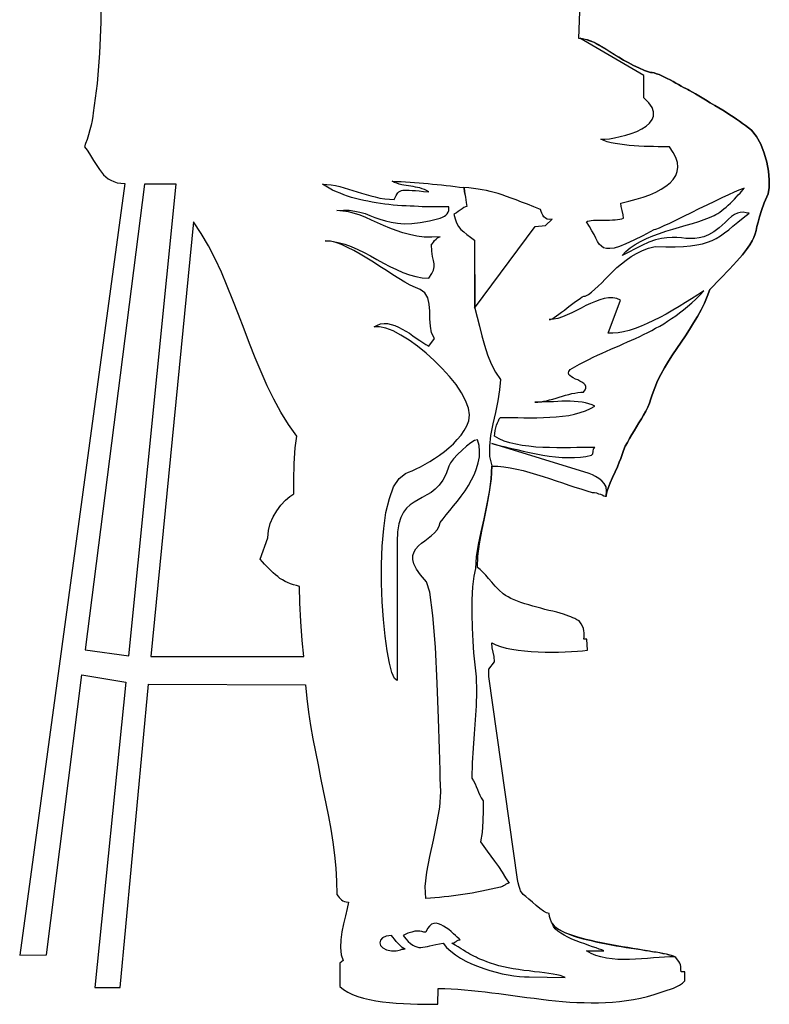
# Model space of a CAD drawing. Header units: millimetres. Extents: x 100.4 to 113.7, y 151.6 to 169.4.
# Tile 42 of 50: x 111.435 to 112.14, y 162.299 to 163.226. Entities that reach past the tile are written whole.
import ezdxf

# ---------------------------------------------------------------- set-up
doc = ezdxf.new("R2010")
doc.units = ezdxf.units.MM

msp = doc.modelspace()

# ---------------------------------------------------------------- linework, layer by layer
at = {"linetype": 'Continuous'}
for points in [[(111.51125, 163.25349), (111.51108, 163.2237), (111.50985, 163.19444), (111.50738, 163.16588), (111.50368, 163.1382), (111.5035, 163.13503), (111.50279, 163.13115), (111.50174, 163.12674), (111.50068, 163.12216), (111.49927, 163.11758), (111.49803, 163.11318), (111.49662, 163.10948), (111.49557, 163.10631), (111.49803, 163.10295), (111.50015, 163.09978), (111.50226, 163.09661), (111.50421, 163.09344), (111.50597, 163.09044), (111.5079, 163.08762), (111.50967, 163.08497), (111.51161, 163.0825), (111.51354, 163.08004), (111.51566, 163.0781), (111.51796, 163.07616), (111.52042, 163.07475), (111.52324, 163.07352), (111.52641, 163.07246), (111.52976, 163.07193), (111.53364, 163.07175), (111.43458, 162.3455), (111.45978, 162.34585), (111.4931, 162.60939), (111.53452, 162.60234), (111.50526, 162.315), (111.52924, 162.315), (111.55585, 162.60057), (111.70375, 162.60004), (111.70498, 162.587), (111.70657, 162.5743), (111.70833, 162.56162), (111.71044, 162.54927), (111.71291, 162.53693), (111.71538, 162.5246), (111.71785, 162.51243), (111.72031, 162.50027), (111.72278, 162.48828), (111.72525, 162.47612), (111.72737, 162.46413), (111.72931, 162.45197), (111.73089, 162.43981), (111.73213, 162.42747), (111.73284, 162.41513), (111.73318, 162.40261), (111.73424, 162.40121), (111.7353, 162.39997), (111.73636, 162.39874), (111.7376, 162.39768), (111.73882, 162.3968), (111.74041, 162.39609), (111.742, 162.39574), (111.74394, 162.39557), (111.74288, 162.38939), (111.74129, 162.38252), (111.73953, 162.37512), (111.73794, 162.36753), (111.73689, 162.35996), (111.73653, 162.35273), (111.73724, 162.34603), (111.73918, 162.34039), (111.73601, 162.33792), (111.73601, 162.31607), (111.73936, 162.31324), (111.74341, 162.31077), (111.74799, 162.30848), (111.75293, 162.30672), (111.75822, 162.30513), (111.76386, 162.30372), (111.76985, 162.30267), (111.77619, 162.30161), (111.78254, 162.3009), (111.78906, 162.30037), (111.79576, 162.30002), (111.80246, 162.29967), (111.80898, 162.29949), (111.8155, 162.29932), (111.82202, 162.29932), (111.82819, 162.29932), (111.82854, 162.31412), (111.83471, 162.31412), (111.84088, 162.31377), (111.84705, 162.31342), (111.8534, 162.31307), (111.85975, 162.31236), (111.86609, 162.31165), (111.87261, 162.31095), (111.87914, 162.31025), (111.88566, 162.30936), (111.89218, 162.30848), (111.89888, 162.3076), (111.9054, 162.30672), (111.91209, 162.30584), (111.9188, 162.30496), (111.9255, 162.30408), (111.93219, 162.30337), (111.93889, 162.30267), (111.94559, 162.30196), (111.95229, 162.30144), (111.95899, 162.30108), (111.96586, 162.3009), (111.97256, 162.30073), (111.97926, 162.30073), (111.98595, 162.3009), (111.99248, 162.30144), (111.99918, 162.30196), (112.00588, 162.30284), (112.0124, 162.3039), (112.01892, 162.30513), (112.02544, 162.30672), (112.03196, 162.30848), (112.03831, 162.3106), (112.04113, 162.31165), (112.04413, 162.31254), (112.04713, 162.3136), (112.05012, 162.31465), (112.05311, 162.31607), (112.05576, 162.31747), (112.05841, 162.31924), (112.0607, 162.32135), (112.0607, 162.32999), (112.05717, 162.32999), (112.05699, 162.33193), (112.05699, 162.33351), (112.05682, 162.33493), (112.05646, 162.33651), (112.05594, 162.33792), (112.05506, 162.33951), (112.05382, 162.34127), (112.05206, 162.34338), (112.05135, 162.34392), (112.04994, 162.34462), (112.04818, 162.34515), (112.04607, 162.34568), (112.04342, 162.34638), (112.04043, 162.34691), (112.03707, 162.34762), (112.03355, 162.34832), (112.0295, 162.34885), (112.02544, 162.34956), (112.02104, 162.35026), (112.01645, 162.35114), (112.01169, 162.35185), (112.00693, 162.35273), (112.002, 162.35344), (111.99706, 162.35432), (111.99195, 162.3552), (111.98702, 162.35625), (111.98208, 162.35713), (111.97714, 162.3582), (111.97239, 162.35925), (111.9678, 162.36031), (111.96339, 162.36155), (111.95916, 162.36277), (111.95511, 162.36401), (111.95141, 162.36524), (111.94806, 162.36665), (111.94489, 162.36807), (111.94224, 162.36948), (111.93995, 162.37106), (111.93801, 162.37265), (111.9366, 162.37441), (111.93519, 162.3767), (111.93431, 162.37917), (111.93343, 162.38182), (111.9329, 162.38481), (111.93061, 162.38534), (111.92761, 162.3871), (111.92426, 162.38939), (111.92074, 162.39239), (111.91721, 162.39539), (111.91386, 162.39821), (111.91104, 162.40085), (111.90857, 162.40261), (111.90593, 162.40614), (111.90557, 162.40737), (111.90469, 162.4102), (111.90364, 162.41354), (111.90328, 162.41672), (111.87614, 162.6078), (111.87614, 162.61467), (111.8816, 162.62173), (111.88125, 162.62649), (111.88037, 162.63072), (111.87931, 162.63477), (111.87895, 162.63935), (111.88283, 162.63759), (111.88724, 162.636), (111.89236, 162.6346), (111.89782, 162.63353), (111.90364, 162.63265), (111.9098, 162.63195), (111.91615, 162.63124), (111.92267, 162.63089), (111.92919, 162.63072), (111.93554, 162.63072), (111.94189, 162.63072), (111.94806, 162.63089), (111.95388, 162.63124), (111.95952, 162.6316), (111.96445, 162.63195), (111.96903, 162.63248), (111.96851, 162.64305), (111.96551, 162.64305), (111.96586, 162.64499), (111.96604, 162.64693), (111.96604, 162.64887), (111.96568, 162.65081), (111.96516, 162.65292), (111.96428, 162.65504), (111.96304, 162.65751), (111.96128, 162.66015), (111.95916, 162.66121), (111.95705, 162.66227), (111.95529, 162.66298), (111.95334, 162.66386), (111.95141, 162.66456), (111.94912, 162.66544), (111.94647, 162.66632), (111.94347, 162.66738), (111.94013, 162.66826), (111.93642, 162.66914), (111.93272, 162.67002), (111.92902, 162.6709), (111.92514, 162.67197), (111.92127, 162.67302), (111.91756, 162.67407), (111.91368, 162.67514), (111.91016, 162.67619), (111.90645, 162.67743), (111.90311, 162.67866), (111.89993, 162.6799), (111.89694, 162.6813), (111.89429, 162.68272), (111.89182, 162.68413), (111.88971, 162.68554), (111.88566, 162.68924), (111.88213, 162.69294), (111.87895, 162.69647), (111.87596, 162.69999), (111.87331, 162.70316), (111.87067, 162.70599), (111.86803, 162.70845), (111.86539, 162.71022), (111.86591, 162.72114), (111.8675, 162.7326), (111.86962, 162.74441), (111.87226, 162.75657), (111.87473, 162.76891), (111.87684, 162.78125), (111.87843, 162.79359), (111.87895, 162.80576), (111.8846, 162.80558), (111.89042, 162.80505), (111.89641, 162.80417), (111.9024, 162.80293), (111.90857, 162.80153), (111.91474, 162.79976), (111.92091, 162.798), (111.92726, 162.79606), (111.93343, 162.79412), (111.93942, 162.79201), (111.94559, 162.78989), (111.95141, 162.78795), (111.95722, 162.78601), (111.96287, 162.78425), (111.96833, 162.78249), (111.97344, 162.78107), (111.97556, 162.7809), (111.9775, 162.78055), (111.97943, 162.77984), (111.9812, 162.77931), (111.98296, 162.77861), (111.98437, 162.7779), (111.98578, 162.77755), (111.98684, 162.77738), (111.98737, 162.78055), (111.9886, 162.78495), (111.99037, 162.78989), (111.99266, 162.79518), (111.99495, 162.80029), (111.99724, 162.80522), (111.999, 162.80964), (112.00041, 162.81281), (112.00165, 162.81668), (112.00305, 162.82056), (112.00464, 162.82444), (112.00658, 162.82814), (112.00852, 162.83184), (112.01064, 162.83555), (112.01293, 162.83907), (112.01522, 162.84277), (112.01751, 162.84647), (112.0198, 162.85018), (112.02192, 162.8537), (112.02385, 162.85758), (112.0258, 162.86128), (112.02738, 162.86516), (112.02879, 162.86904), (112.03003, 162.87292), (112.03232, 162.87944), (112.03496, 162.88596), (112.03814, 162.89213), (112.04166, 162.8983), (112.04518, 162.90447), (112.04906, 162.91046), (112.05311, 162.91645), (112.05717, 162.92245), (112.06122, 162.92844), (112.0651, 162.93444), (112.06898, 162.9406), (112.07268, 162.9466), (112.07603, 162.95277), (112.0792, 162.95911), (112.08185, 162.96546), (112.08414, 162.97198), (112.09436, 162.98239), (112.10283, 162.9912), (112.10953, 162.9986), (112.11481, 163.00459), (112.11886, 163.0097), (112.12186, 163.01394), (112.12416, 163.01764), (112.12574, 163.02098), (112.1268, 163.02434), (112.12768, 163.02751), (112.12856, 163.03121), (112.12962, 163.03544), (112.13085, 163.04037), (112.13279, 163.04637), (112.13544, 163.05342), (112.13914, 163.06206), (112.14002, 163.06787), (112.1402, 163.0751), (112.13932, 163.08321), (112.13773, 163.09185), (112.13526, 163.10031), (112.13209, 163.10859), (112.12804, 163.11582), (112.12328, 163.12181), (112.12045, 163.1241), (112.11781, 163.12621), (112.11499, 163.12833), (112.11217, 163.13045), (112.10917, 163.13238), (112.10618, 163.1345), (112.10301, 163.13644), (112.09983, 163.13856), (112.0963, 163.14067), (112.09278, 163.14296), (112.0889, 163.14525), (112.08467, 163.14772), (112.08027, 163.15036), (112.07551, 163.15319), (112.07057, 163.15618), (112.0651, 163.15935), (112.06352, 163.16006), (112.06158, 163.16112), (112.05946, 163.16218), (112.05717, 163.16341), (112.0547, 163.16482), (112.05223, 163.16623), (112.04959, 163.16764), (112.04677, 163.16923), (112.04413, 163.17046), (112.04148, 163.17187), (112.03902, 163.1731), (112.03655, 163.17417), (112.03408, 163.17505), (112.03196, 163.17575), (112.03003, 163.1761), (112.02844, 163.17628), (112.0228, 163.17822), (112.01733, 163.18051), (112.01222, 163.1828), (112.00746, 163.18544), (112.00288, 163.18791), (111.99847, 163.19056), (111.99424, 163.1932), (111.99019, 163.19567), (111.98631, 163.19813), (111.9826, 163.20043), (111.97891, 163.20236), (111.9752, 163.20431), (111.97168, 163.20572), (111.96797, 163.20695), (111.96445, 163.20783), (111.96075, 163.20819), (111.96199, 163.23374)], [(111.98648, 162.7779), (111.98702, 162.78231), (111.98648, 162.78619), (111.9849, 162.78936), (111.9826, 162.79201), (111.97979, 162.79412), (111.97662, 162.79606), (111.97362, 162.79747), (111.97062, 162.7987), (111.87895, 162.82691), (111.8846, 162.8255), (111.89042, 162.82409), (111.89624, 162.82268), (111.9024, 162.82127), (111.9084, 162.81986), (111.91456, 162.81863), (111.92074, 162.81739), (111.9269, 162.81616), (111.93307, 162.81527), (111.93907, 162.81457), (111.94506, 162.81404), (111.95088, 162.81387), (111.95669, 162.81387), (111.96233, 162.81421), (111.96763, 162.81492), (111.97291, 162.81598), (111.97415, 162.81721), (111.9745, 162.81968), (111.97485, 162.82215), (111.97608, 162.82338), (111.9708, 162.82338), (111.96516, 162.8232), (111.95916, 162.8232), (111.953, 162.82303), (111.94665, 162.82303), (111.94013, 162.82303), (111.93343, 162.8232), (111.9269, 162.82338), (111.92038, 162.82374), (111.91386, 162.82444), (111.90769, 162.82532), (111.9017, 162.82638), (111.89606, 162.82779), (111.89077, 162.82938), (111.88601, 162.83149), (111.8816, 162.83396), (111.88178, 162.8366), (111.88213, 162.83925), (111.88266, 162.84171), (111.88337, 162.84418), (111.88425, 162.84647), (111.88513, 162.84841), (111.88601, 162.85018), (111.88706, 162.85158), (111.89236, 162.85158), (111.89782, 162.85141), (111.90346, 162.85141), (111.90928, 162.85124), (111.91527, 162.85124), (111.92144, 162.85124), (111.92761, 162.85141), (111.9336, 162.85176), (111.93959, 162.85212), (111.94559, 162.85282), (111.95141, 162.85353), (111.95687, 162.85476), (111.96216, 162.85617), (111.96727, 162.85776), (111.97185, 162.85987), (111.97608, 162.86234), (111.97344, 162.86357), (111.97044, 162.86445), (111.96727, 162.86533), (111.96392, 162.86587), (111.96022, 162.86621), (111.95652, 162.86657), (111.95264, 162.86675), (111.94876, 162.86675), (111.94489, 162.86675), (111.94101, 162.86657), (111.93695, 162.8664), (111.93325, 162.8664), (111.92955, 162.86621), (111.92602, 162.86604), (111.92267, 162.86587), (111.9195, 162.86587), (111.92215, 162.86604), (111.92479, 162.86621), (111.92761, 162.86675), (111.93043, 162.86728), (111.93343, 162.86816), (111.93642, 162.86886), (111.93942, 162.86975), (111.94242, 162.87063), (111.94541, 162.87151), (111.94841, 162.87239), (111.95141, 162.87309), (111.9544, 162.87397), (111.95722, 162.8745), (111.96004, 162.87503), (111.96269, 162.87521), (111.96533, 162.87539), (111.96692, 162.8775), (111.96763, 162.87926), (111.96745, 162.88085), (111.96675, 162.88226), (111.96551, 162.8835), (111.96375, 162.88472), (111.96181, 162.88578), (111.95987, 162.88684), (111.95775, 162.88772), (111.95564, 162.88878), (111.95388, 162.88984), (111.95246, 162.8909), (111.95158, 162.89213), (111.95123, 162.89354), (111.95158, 162.89495), (111.95282, 162.89671), (111.95722, 162.89918), (111.96163, 162.90165), (111.96604, 162.90394), (111.97027, 162.90606), (111.9745, 162.90817), (111.97855, 162.91011), (111.98278, 162.91205), (111.98684, 162.91398), (111.99089, 162.91575), (111.99477, 162.91752), (111.99882, 162.9191), (112.0027, 162.92086), (112.00658, 162.92263), (112.01046, 162.92421), (112.01433, 162.92597), (112.01821, 162.92773), (112.02192, 162.92968), (112.0258, 162.93144), (112.0295, 162.93338), (112.0332, 162.93549), (112.03707, 162.93761), (112.04078, 162.93972), (112.04448, 162.94219), (112.04818, 162.94466), (112.05206, 162.9473), (112.05576, 162.94995), (112.05946, 162.95294), (112.06334, 162.95611), (112.06722, 162.95947), (112.07092, 162.96299), (112.0748, 162.96669), (112.07868, 162.97074), (112.07304, 162.96705), (112.06704, 162.96334), (112.06122, 162.95965), (112.05523, 162.95594), (112.04924, 162.95242), (112.04307, 162.94889), (112.03707, 162.94572), (112.03126, 162.94272), (112.02527, 162.9399), (112.01945, 162.93743), (112.01381, 162.93532), (112.00834, 162.93355), (112.00305, 162.93215), (111.99794, 162.93108), (111.99301, 162.93073), (111.98842, 162.93073), (112.00023, 162.96193), (111.99653, 162.96352), (111.99283, 162.96422), (111.98895, 162.96422), (111.98472, 162.96352), (111.98067, 162.96229), (111.97644, 162.9607), (111.97203, 162.95894), (111.96763, 162.95682), (111.96321, 162.95453), (111.95881, 162.95224), (111.9544, 162.94995), (111.95, 162.94801), (111.94559, 162.94624), (111.94118, 162.94483), (111.93695, 162.94395), (111.9329, 162.9436), (111.93413, 162.94378), (111.93572, 162.94448), (111.93766, 162.94572), (111.93977, 162.94713), (111.94206, 162.94871), (111.94471, 162.95065), (111.94735, 162.95259), (111.95, 162.95471), (111.95264, 162.95682), (111.95529, 162.95876), (111.95775, 162.9607), (111.96022, 162.96229), (111.96233, 162.9637), (111.9641, 162.96493), (111.96568, 162.96564), (111.96692, 162.96581), (111.96992, 162.9674), (111.97291, 162.96952), (111.97608, 162.97216), (111.97908, 162.97498), (111.98243, 162.97815), (111.98578, 162.98168), (111.98913, 162.9852), (111.99283, 162.98891), (111.99671, 162.9926), (112.00094, 162.99614), (112.00534, 162.99966), (112.0101, 163.00301), (112.01522, 163.006), (112.02068, 163.00865), (112.0265, 163.01077), (112.03284, 163.01253), (112.0429, 163.01217), (112.05153, 163.01217), (112.05929, 163.01253), (112.06598, 163.01306), (112.07198, 163.01394), (112.07727, 163.01499), (112.08203, 163.01641), (112.08626, 163.01817), (112.09031, 163.0201), (112.09419, 163.02257), (112.09789, 163.02522), (112.10194, 163.02821), (112.106, 163.03156), (112.11058, 163.03527), (112.11552, 163.03932), (112.12116, 163.04372), (112.11834, 163.04425), (112.11552, 163.04461), (112.11287, 163.04443), (112.11023, 163.04372), (112.10741, 163.04249), (112.10459, 163.04073), (112.10177, 163.03826), (112.09877, 163.03509), (112.09313, 163.02997), (112.08784, 163.02628), (112.08308, 163.02345), (112.0785, 163.02152), (112.07409, 163.02046), (112.07004, 163.01993), (112.06581, 163.01993), (112.06176, 163.0201), (112.05753, 163.02046), (112.05311, 163.02081), (112.04871, 163.02081), (112.04378, 163.02064), (112.03866, 163.01993), (112.03302, 163.0187), (112.02685, 163.01658), (112.02016, 163.01341), (112.00165, 163.00389), (112.005, 163.00777), (112.00922, 163.01111), (112.01381, 163.01429), (112.01892, 163.01729), (112.02456, 163.01993), (112.03055, 163.0224), (112.03672, 163.02452), (112.0429, 163.0268), (112.04942, 163.02874), (112.05576, 163.03068), (112.06193, 163.03244), (112.06792, 163.03421), (112.07374, 163.03597), (112.07903, 163.03791), (112.08396, 163.03967), (112.08837, 163.04161), (112.08996, 163.04249), (112.09172, 163.04337), (112.09348, 163.04479), (112.09542, 163.04619), (112.09736, 163.04778), (112.09948, 163.04954), (112.10142, 163.05131), (112.10353, 163.05324), (112.10547, 163.05518), (112.10741, 163.05712), (112.10917, 163.05906), (112.11094, 163.061), (112.1127, 163.06277), (112.11411, 163.06435), (112.11552, 163.06594), (112.11658, 163.06735), (112.11481, 163.06682), (112.11164, 163.06558), (112.10706, 163.06365), (112.10177, 163.06118), (112.09542, 163.05818), (112.08855, 163.05483), (112.08132, 163.05131), (112.07392, 163.04778), (112.06652, 163.04408), (112.05929, 163.04055), (112.05241, 163.0372), (112.04624, 163.03421), (112.04078, 163.03174), (112.03637, 163.0298), (112.0332, 163.02857), (112.03143, 163.02804), (112.02121, 163.02257), (112.01257, 163.01834), (112.00517, 163.01499), (111.99918, 163.01253), (111.99406, 163.01094), (111.99001, 163.01041), (111.98684, 163.01041), (111.98419, 163.01129), (111.98208, 163.0127), (111.98014, 163.01464), (111.97855, 163.01729), (111.97696, 163.02028), (111.9752, 163.02363), (111.97327, 163.02733), (111.97097, 163.03139), (111.96797, 163.03561), (111.96921, 163.03615), (111.9708, 163.03668), (111.97256, 163.03703), (111.97467, 163.0372), (111.97696, 163.0372), (111.97943, 163.03738), (111.9819, 163.03738), (111.98455, 163.03738), (111.98719, 163.03738), (111.98983, 163.03738), (111.99248, 163.03756), (111.99495, 163.03756), (111.99741, 163.03773), (111.99953, 163.03808), (112.00147, 163.03861), (112.00305, 163.03915), (112.0027, 163.04232), (112.00182, 163.04619), (112.00077, 163.05007), (112.00041, 163.05324), (112.00781, 163.055), (112.01487, 163.05695), (112.02156, 163.05888), (112.02773, 163.06118), (112.03338, 163.06365), (112.03848, 163.06629), (112.0429, 163.06929), (112.04677, 163.07229), (112.04977, 163.07563), (112.05206, 163.07916), (112.05347, 163.08304), (112.054, 163.08709), (112.05365, 163.09149), (112.05223, 163.09608), (112.04977, 163.10101), (112.04624, 163.10631), (112.04307, 163.10631), (112.03936, 163.10631), (112.03549, 163.10631), (112.03126, 163.10648), (112.02685, 163.10648), (112.02227, 163.10666), (112.01751, 163.10683), (112.01293, 163.10719), (112.00834, 163.10754), (112.00376, 163.10807), (111.99935, 163.10859), (111.99513, 163.1093), (111.99125, 163.11), (111.98754, 163.11106), (111.98437, 163.11212), (111.98155, 163.11335), (111.98525, 163.11353), (111.98966, 163.11388), (111.99459, 163.11476), (111.9997, 163.11582), (112.005, 163.11722), (112.01028, 163.11881), (112.0154, 163.12075), (112.02016, 163.12304), (112.02421, 163.12569), (112.02756, 163.1285), (112.03003, 163.13185), (112.03126, 163.13521), (112.03126, 163.13908), (112.03003, 163.14313), (112.02685, 163.14755), (112.02209, 163.15231), (112.02209, 163.17346), (111.96181, 163.20854), (111.96533, 163.208), (111.96868, 163.20712), (111.97221, 163.20589), (111.97573, 163.20431), (111.97926, 163.20255), (111.98278, 163.20043), (111.98648, 163.19813), (111.99037, 163.19567), (111.99442, 163.1932), (111.99847, 163.19056), (112.00288, 163.18791), (112.00746, 163.18544), (112.01222, 163.1828), (112.01733, 163.18051), (112.0228, 163.17822), (112.02844, 163.17628), (112.03003, 163.1761), (112.03196, 163.17575), (112.03408, 163.17505), (112.03655, 163.17417), (112.03902, 163.1731), (112.04148, 163.17187), (112.04413, 163.17046), (112.04677, 163.16923), (112.04959, 163.16764), (112.05223, 163.16623), (112.0547, 163.16482), (112.05717, 163.16341), (112.05946, 163.16218), (112.06158, 163.16112), (112.06352, 163.16006), (112.0651, 163.15935), (112.07057, 163.15618), (112.07551, 163.15319), (112.08027, 163.15036), (112.08467, 163.14772), (112.0889, 163.14525), (112.09278, 163.14296), (112.0963, 163.14067), (112.09983, 163.13856), (112.10301, 163.13644), (112.10618, 163.1345), (112.10917, 163.13238), (112.11217, 163.13045), (112.11499, 163.12833), (112.11781, 163.12621), (112.12045, 163.1241), (112.12328, 163.12181), (112.12804, 163.11582), (112.13209, 163.10859), (112.13526, 163.10031), (112.13773, 163.09185), (112.13932, 163.08321), (112.1402, 163.0751), (112.14002, 163.06787), (112.13914, 163.06206), (112.13544, 163.05342), (112.13279, 163.04637), (112.13085, 163.04037), (112.12962, 163.03544), (112.12856, 163.03121), (112.12768, 163.02751), (112.1268, 163.02434), (112.12574, 163.02098), (112.12416, 163.01764), (112.12186, 163.01394), (112.11886, 163.0097), (112.11481, 163.00459), (112.10953, 162.9986), (112.10283, 162.9912), (112.09436, 162.98239), (112.08414, 162.97198), (112.08185, 162.96546), (112.0792, 162.95911), (112.07603, 162.95277), (112.07268, 162.9466), (112.06898, 162.9406), (112.0651, 162.93444), (112.06122, 162.92844), (112.05717, 162.92245), (112.05311, 162.91645), (112.04906, 162.91046), (112.04518, 162.90447), (112.04166, 162.8983), (112.03814, 162.89213), (112.03496, 162.88596), (112.03232, 162.87944), (112.03003, 162.87292), (112.02879, 162.86904), (112.02738, 162.86516), (112.0258, 162.86128), (112.02385, 162.85758), (112.02192, 162.8537), (112.0198, 162.85018), (112.01751, 162.84647), (112.01522, 162.84277), (112.01293, 162.83907), (112.01064, 162.83555), (112.00852, 162.83184), (112.00658, 162.82814), (112.00464, 162.82444), (112.00305, 162.82056), (112.00165, 162.81668), (112.00041, 162.81281), (111.999, 162.80964), (111.99724, 162.80522), (111.99495, 162.80046), (111.99266, 162.79518), (111.99037, 162.78989), (111.98842, 162.78513), (111.98702, 162.7809), (111.98648, 162.7779)], [(111.55215, 163.07105), (111.49627, 162.63301), (111.53717, 162.62737), (111.58194, 163.07105), (111.55215, 163.07105)], [(111.81674, 162.39874), (111.81638, 162.4102), (111.81797, 162.42359), (111.82079, 162.4384), (111.82414, 162.45391), (111.82731, 162.4696), (111.82995, 162.48494), (111.83101, 162.49939), (111.8303, 162.51226), (111.8303, 162.51931), (111.82978, 162.5394), (111.8289, 162.56814), (111.82766, 162.60146), (111.8259, 162.6353), (111.82361, 162.66526), (111.82079, 162.68712), (111.81744, 162.697), (111.81198, 162.70334), (111.8081, 162.7088), (111.80563, 162.71374), (111.80457, 162.71797), (111.80475, 162.72167), (111.8058, 162.72502), (111.80756, 162.72802), (111.81003, 162.73066), (111.81286, 162.73313), (111.81603, 162.7356), (111.8192, 162.73789), (111.82237, 162.74036), (111.82519, 162.743), (111.82766, 162.74582), (111.82942, 162.74917), (111.8303, 162.75269), (111.83313, 162.75623), (111.83612, 162.75992), (111.83948, 162.76398), (111.843, 162.76839), (111.8467, 162.77279), (111.85023, 162.77755), (111.85375, 162.78249), (111.85692, 162.7876), (111.85992, 162.79289), (111.86256, 162.79817), (111.86468, 162.80346), (111.86627, 162.80893), (111.86732, 162.81439), (111.8675, 162.81986), (111.86697, 162.82532), (111.86539, 162.83061), (111.86274, 162.82991), (111.85939, 162.82779), (111.85516, 162.82462), (111.85093, 162.82091), (111.8467, 162.81668), (111.843, 162.81263), (111.84018, 162.80893), (111.83841, 162.80576), (111.83594, 162.79853), (111.83277, 162.79271), (111.82942, 162.78795), (111.82573, 162.78407), (111.82185, 162.78107), (111.81779, 162.77861), (111.81356, 162.77632), (111.80968, 162.7742), (111.8058, 162.77191), (111.80211, 162.76944), (111.79876, 162.76627), (111.79576, 162.76239), (111.79329, 162.75745), (111.79153, 162.75146), (111.7903, 162.74388), (111.78994, 162.73489), (111.78994, 162.71444), (111.78994, 162.6695), (111.78994, 162.62454), (111.78994, 162.6041), (111.78748, 162.60586), (111.78483, 162.6115), (111.78254, 162.62031), (111.78043, 162.63195), (111.77849, 162.64569), (111.7769, 162.66139), (111.77585, 162.67813), (111.77514, 162.69558), (111.77514, 162.71321), (111.77585, 162.73049), (111.77726, 162.74705), (111.77937, 162.76221), (111.78254, 162.77543), (111.7866, 162.78619), (111.79171, 162.79412), (111.79788, 162.7987), (111.8007, 162.79994), (111.80404, 162.80135), (111.80792, 162.80311), (111.81198, 162.80522), (111.8162, 162.80752), (111.82061, 162.81016), (111.82519, 162.81299), (111.82978, 162.81616), (111.83436, 162.81951), (111.83859, 162.82303), (111.84282, 162.82674), (111.84652, 162.83079), (111.85005, 162.83484), (111.85304, 162.83925), (111.85551, 162.84366), (111.85728, 162.84824), (111.85798, 162.85388), (111.85692, 162.8604), (111.85428, 162.86745), (111.8504, 162.87485), (111.84529, 162.88243), (111.83912, 162.89002), (111.83225, 162.89777), (111.82484, 162.90517), (111.81708, 162.91205), (111.80915, 162.91857), (111.80105, 162.92421), (111.79329, 162.92915), (111.78607, 162.93303), (111.77919, 162.93567), (111.7732, 162.93691), (111.76826, 162.93672), (111.77126, 162.93849), (111.77426, 162.93955), (111.77761, 162.94008), (111.78078, 162.9399), (111.7843, 162.93919), (111.78765, 162.93814), (111.79118, 162.93655), (111.79453, 162.93479), (111.79805, 162.93285), (111.8014, 162.93073), (111.80475, 162.92844), (111.80792, 162.92633), (111.8111, 162.92404), (111.81409, 162.92209), (111.81691, 162.92033), (111.81955, 162.91875), (111.82502, 162.92597), (111.82237, 162.93127), (111.82114, 162.93761), (111.82079, 162.94448), (111.82061, 162.95154), (111.82008, 162.95823), (111.81885, 162.96422), (111.81603, 162.96898), (111.81144, 162.97198), (111.80704, 162.97374), (111.80211, 162.97604), (111.797, 162.97903), (111.79153, 162.98221), (111.78572, 162.98591), (111.77972, 162.98979), (111.77373, 162.99367), (111.76756, 162.99772), (111.76139, 163.00159), (111.75522, 163.0053), (111.74923, 163.00865), (111.74324, 163.01165), (111.7376, 163.01429), (111.73213, 163.01623), (111.72702, 163.01746), (111.72226, 163.01781), (111.72842, 163.01746), (111.73442, 163.01623), (111.74059, 163.01464), (111.74658, 163.01235), (111.75275, 163.0097), (111.75875, 163.00671), (111.76491, 163.00354), (111.77091, 163.00019), (111.77707, 162.99684), (111.78307, 162.99367), (111.78924, 162.99067), (111.79524, 162.98803), (111.8014, 162.98573), (111.80739, 162.98415), (111.81356, 162.98291), (111.81955, 162.98256), (111.82255, 162.98696), (111.82414, 162.99031), (111.82484, 162.99331), (111.82466, 162.99614), (111.82396, 162.99931), (111.82326, 163.00318), (111.82255, 163.00794), (111.82219, 163.01429), (111.82237, 163.01464), (111.82308, 163.01534), (111.82414, 163.01658), (111.82519, 163.01799), (111.82661, 163.01922), (111.82783, 163.02046), (111.82925, 163.02116), (111.8303, 163.02152), (111.82255, 163.02116), (111.81532, 163.02134), (111.80827, 163.02222), (111.80158, 163.02363), (111.79524, 163.0254), (111.78889, 163.02751), (111.7829, 163.0298), (111.77707, 163.03227), (111.77143, 163.03473), (111.7658, 163.0372), (111.76033, 163.03967), (111.75504, 163.04179), (111.74958, 163.04355), (111.74412, 163.04496), (111.73865, 163.04584), (111.73318, 163.04619), (111.73936, 163.04672), (111.74482, 163.04655), (111.75011, 163.04584), (111.75487, 163.04479), (111.75963, 163.04337), (111.76421, 163.04161), (111.76897, 163.03985), (111.77373, 163.03826), (111.77884, 163.03668), (111.7843, 163.03527), (111.79012, 163.03438), (111.79664, 163.03385), (111.80369, 163.03403), (111.81162, 163.03491), (111.82043, 163.0365), (111.8303, 163.03915), (111.83242, 163.04003), (111.83436, 163.04091), (111.83577, 163.04196), (111.83701, 163.0432), (111.83789, 163.04461), (111.83841, 163.04619), (111.83859, 163.04778), (111.83841, 163.04972), (111.83506, 163.04972), (111.83172, 163.04972), (111.82819, 163.04972), (111.82466, 163.04972), (111.82114, 163.04972), (111.81744, 163.0499), (111.81356, 163.0499), (111.80986, 163.05007), (111.80598, 163.05025), (111.80211, 163.05043), (111.79823, 163.0506), (111.79418, 163.05078), (111.7903, 163.05113), (111.78625, 163.05148), (111.78219, 163.05183), (111.77831, 163.05236), (111.77426, 163.0529), (111.7702, 163.0536), (111.76632, 163.05412), (111.76227, 163.055), (111.75839, 163.05571), (111.75452, 163.05659), (111.75081, 163.05765), (111.74693, 163.05871), (111.74324, 163.05994), (111.7397, 163.06118), (111.73618, 163.06259), (111.73266, 163.064), (111.72913, 163.06558), (111.72596, 163.06735), (111.72278, 163.06911), (111.71961, 163.07105), (111.72367, 163.07087), (111.72772, 163.07052), (111.73177, 163.06982), (111.73583, 163.06875), (111.73988, 163.0677), (111.74394, 163.06646), (111.74817, 163.06523), (111.7524, 163.064), (111.75645, 163.06259), (111.76068, 163.06135), (111.76509, 163.06012), (111.76932, 163.05906), (111.77373, 163.058), (111.77814, 163.0573), (111.78254, 163.05695), (111.78713, 163.05677), (111.78801, 163.05871), (111.78889, 163.06047), (111.78977, 163.06188), (111.79065, 163.06294), (111.79153, 163.06382), (111.79259, 163.06453), (111.79382, 163.06506), (111.79524, 163.06541), (111.79682, 163.06558), (111.79893, 163.06558), (111.80123, 163.06541), (111.80387, 163.06523), (111.80704, 163.06506), (111.81074, 163.0647), (111.81479, 163.06418), (111.81955, 163.06382), (111.81762, 163.06506), (111.8155, 163.06611), (111.81338, 163.06682), (111.81127, 163.06753), (111.80915, 163.06805), (111.80704, 163.06841), (111.80492, 163.06875), (111.80281, 163.06911), (111.8007, 163.06946), (111.79841, 163.06982), (111.79629, 163.07017), (111.79418, 163.07052), (111.79189, 163.07122), (111.7896, 163.07193), (111.78748, 163.07281), (111.78518, 163.07387), (111.78942, 163.07369), (111.79365, 163.07352), (111.79788, 163.07317), (111.80211, 163.07299), (111.80633, 163.07263), (111.81056, 163.07229), (111.81479, 163.07193), (111.81902, 163.07175), (111.82326, 163.07122), (111.82749, 163.07087), (111.83172, 163.07052), (111.83594, 163.06999), (111.84018, 163.06946), (111.84441, 163.06893), (111.84864, 163.06841), (111.85287, 163.06787), (111.85322, 163.064), (111.85411, 163.05888), (111.85499, 163.05378), (111.85533, 163.05007), (111.85411, 163.04972), (111.85269, 163.04902), (111.85111, 163.04778), (111.84935, 163.04655), (111.8474, 163.04531), (111.84582, 163.04408), (111.84441, 163.04337), (111.84317, 163.04302), (111.84441, 163.03844), (111.84582, 163.03456), (111.84776, 163.03139), (111.84987, 163.02857), (111.85252, 163.0261), (111.85551, 163.02381), (111.85886, 163.02116), (111.86256, 163.01834), (111.86309, 162.95435), (111.86521, 162.94607), (111.86732, 162.93743), (111.86962, 162.92844), (111.87208, 162.91945), (111.87508, 162.91064), (111.87843, 162.90218), (111.88231, 162.89425), (111.88706, 162.88719), (111.88636, 162.8775), (111.8846, 162.8671), (111.88231, 162.85634), (111.87984, 162.84542), (111.8779, 162.83466), (111.87667, 162.82444), (111.87684, 162.81475), (111.87895, 162.80611), (111.87825, 162.79377), (111.87649, 162.78143), (111.87402, 162.76874), (111.87138, 162.75623), (111.86856, 162.74388), (111.86609, 162.7319), (111.86432, 162.72044), (111.86362, 162.70951), (111.86204, 162.70228), (111.8608, 162.69224), (111.86027, 162.68007), (111.86027, 162.66685), (111.86045, 162.65345), (111.86098, 162.64094), (111.86186, 162.63001), (111.86274, 162.62173), (111.86415, 162.60744), (111.86468, 162.59369), (111.86432, 162.5803), (111.86344, 162.56708), (111.86239, 162.55386), (111.86133, 162.54028), (111.86045, 162.52653), (111.8601, 162.51226), (111.86186, 162.50961), (111.86327, 162.50679), (111.86432, 162.50415), (111.86539, 162.5015), (111.86644, 162.49886), (111.86767, 162.49622), (111.86908, 162.49358), (111.87085, 162.49093), (111.87085, 162.48194), (111.8705, 162.47154), (111.86979, 162.46114), (111.8682, 162.45215), (111.87138, 162.44791), (111.87455, 162.44351), (111.87807, 162.43875), (111.8816, 162.43399), (111.88513, 162.42888), (111.88865, 162.42377), (111.892, 162.41848), (111.89517, 162.41319), (111.89412, 162.41301), (111.89306, 162.41266), (111.892, 162.41213), (111.89112, 162.41143), (111.89006, 162.41072), (111.88901, 162.4102), (111.88813, 162.40984), (111.88706, 162.40966), (111.88266, 162.40861), (111.87825, 162.40755), (111.87385, 162.40667), (111.86944, 162.40578), (111.86503, 162.4049), (111.86063, 162.40402), (111.85622, 162.40332), (111.85181, 162.40261), (111.8474, 162.40191), (111.843, 162.40138), (111.83859, 162.40085), (111.83418, 162.40033), (111.82978, 162.39979), (111.82537, 162.39944), (111.82114, 162.39909), (111.81674, 162.39874)], [(111.85269, 163.06787), (111.85304, 163.064), (111.85411, 163.05888), (111.85499, 163.05378), (111.85533, 163.05007), (111.85411, 163.04972), (111.85269, 163.04902), (111.85111, 163.04778), (111.84935, 163.04655), (111.8474, 163.04531), (111.84582, 163.04408), (111.84441, 163.04337), (111.84317, 163.04302), (111.84441, 163.03844), (111.84582, 163.03456), (111.84776, 163.03139), (111.84987, 163.02857), (111.85252, 163.0261), (111.85551, 163.02381), (111.85886, 163.02116), (111.86256, 163.01834), (111.86274, 162.95435), (111.91968, 163.03139), (111.92955, 163.03209), (111.9359, 163.03826), (111.93325, 163.03791), (111.93096, 163.03826), (111.92937, 163.03915), (111.92796, 163.04037), (111.9269, 163.04196), (111.9262, 163.04372), (111.9255, 163.04549), (111.92496, 163.04725), (111.91844, 163.0499), (111.91245, 163.05219), (111.90681, 163.0543), (111.90188, 163.05624), (111.89729, 163.058), (111.89288, 163.05959), (111.88883, 163.061), (111.88495, 163.06223), (111.88125, 163.06329), (111.87755, 163.06418), (111.87385, 163.06506), (111.86996, 163.06576), (111.86609, 163.06646), (111.86186, 163.06699), (111.85745, 163.06753), (111.85269, 163.06787)], [(111.59816, 163.03561), (111.55814, 162.62666), (111.70216, 162.62649), (111.7004, 162.64182), (111.69916, 162.65962), (111.69828, 162.67725), (111.69811, 162.69259), (111.69511, 162.69329), (111.69229, 162.694), (111.68947, 162.69505), (111.68682, 162.69611), (111.68436, 162.69735), (111.68206, 162.69876), (111.6796, 162.70017), (111.67748, 162.70175), (111.67537, 162.70352), (111.67325, 162.70528), (111.67114, 162.70722), (111.66902, 162.70933), (111.66709, 162.71127), (111.66497, 162.71356), (111.66303, 162.71586), (111.66091, 162.71815), (111.66831, 162.73842), (111.66867, 162.74512), (111.67026, 162.75164), (111.67308, 162.75799), (111.6766, 162.7638), (111.68048, 162.76909), (111.68471, 162.77367), (111.68894, 162.7772), (111.69264, 162.77984), (111.69264, 162.79271), (111.693, 162.80822), (111.69388, 162.82303), (111.69547, 162.83396), (111.68771, 162.84489), (111.68048, 162.85652), (111.67378, 162.86868), (111.66761, 162.88138), (111.66179, 162.89442), (111.65633, 162.90764), (111.65104, 162.92121), (111.64575, 162.93479), (111.64064, 162.94836), (111.63535, 162.96193), (111.62989, 162.97516), (111.62442, 162.9882), (111.61843, 163.00089), (111.61226, 163.01306), (111.60539, 163.02469), (111.59816, 163.03561)], [(111.79541, 162.36401), (111.79805, 162.36101), (111.80035, 162.35855), (111.80246, 162.35661), (111.80457, 162.35502), (111.80651, 162.35396), (111.80845, 162.35326), (111.81021, 162.3529), (111.81215, 162.3529), (111.81409, 162.35308), (111.8162, 162.35326), (111.81832, 162.35378), (111.82079, 162.35432), (111.82343, 162.35502), (111.82625, 162.35573), (111.8296, 162.35625), (111.83313, 162.35678), (111.83648, 162.3529), (111.84036, 162.34938), (111.84476, 162.34585), (111.84952, 162.34286), (111.85463, 162.34004), (111.85992, 162.33739), (111.86556, 162.3351), (111.87138, 162.33299), (111.87719, 162.33105), (111.88301, 162.32946), (111.88883, 162.32805), (111.89429, 162.32699), (111.89976, 162.32611), (111.90505, 162.32558), (111.9098, 162.32523), (111.91421, 162.32506), (111.94788, 162.3247), (111.94594, 162.32558), (111.9433, 162.32629), (111.9403, 162.32699), (111.93678, 162.3277), (111.93272, 162.3284), (111.92849, 162.32893), (111.92391, 162.32946), (111.91915, 162.32999), (111.91421, 162.3307), (111.9091, 162.33122), (111.90416, 162.33193), (111.89923, 162.33281), (111.89447, 162.33369), (111.89006, 162.33457), (111.88566, 162.33563), (111.88178, 162.33686), (111.8779, 162.3381), (111.87438, 162.33933), (111.87138, 162.34057), (111.86874, 162.34162), (111.86627, 162.3425), (111.86415, 162.34356), (111.86221, 162.34462), (111.86027, 162.3455), (111.85833, 162.34656), (111.85657, 162.3478), (111.85445, 162.34885), (111.85234, 162.35026), (111.85005, 162.35167), (111.8474, 162.35326), (111.84458, 162.35484), (111.84124, 162.35678), (111.84229, 162.35696), (111.84317, 162.35731), (111.84423, 162.35784), (111.84529, 162.35855), (111.84617, 162.35908), (111.84723, 162.3596), (111.84829, 162.35996), (111.84935, 162.36013), (111.84811, 162.36101), (111.84652, 162.36243), (111.84476, 162.36401), (111.84282, 162.36577), (111.8407, 162.36771), (111.83841, 162.36965), (111.83612, 162.37141), (111.83365, 162.373), (111.83137, 162.37423), (111.8289, 162.37512), (111.82661, 162.37564), (111.82431, 162.37547), (111.82219, 162.37459), (111.82026, 162.373), (111.8185, 162.37053), (111.81691, 162.36719), (111.81497, 162.36736), (111.8132, 162.36771), (111.81127, 162.36807), (111.80915, 162.36824), (111.80668, 162.36807), (111.80369, 162.36736), (111.8, 162.36612), (111.79541, 162.36401)], [(112.05135, 162.34409), (112.04659, 162.34392), (112.04166, 162.34374), (112.03655, 162.34338), (112.03108, 162.34303), (112.02562, 162.3425), (112.01997, 162.34215), (112.01433, 162.3418), (112.00869, 162.34162), (112.00305, 162.34145), (111.99759, 162.34162), (111.99213, 162.34215), (111.98684, 162.34286), (111.98172, 162.34392), (111.97696, 162.34533), (111.97239, 162.34726), (111.96815, 162.34973), (111.98437, 162.34973), (111.9826, 162.35044), (111.98014, 162.35132), (111.97714, 162.35238), (111.97379, 162.35344), (111.97027, 162.35467), (111.96639, 162.35608), (111.96251, 162.35749), (111.95846, 162.35908), (111.9544, 162.36066), (111.9507, 162.36243), (111.94718, 162.36436), (111.94382, 162.36631), (111.94101, 162.36824), (111.93871, 162.37036), (111.93713, 162.37265), (111.93607, 162.37494), (111.93783, 162.37318), (111.93995, 162.37141), (111.94242, 162.36965), (111.94524, 162.36824), (111.94841, 162.36665), (111.95176, 162.36524), (111.95546, 162.36384), (111.95934, 162.3626), (111.96357, 162.36137), (111.9678, 162.36031), (111.97239, 162.35925), (111.97696, 162.3582), (111.98172, 162.35713), (111.98648, 162.35625), (111.99125, 162.35537), (111.99601, 162.35449), (112.00077, 162.35361), (112.00552, 162.3529), (112.01028, 162.3522), (112.01487, 162.35149), (112.01927, 162.35079), (112.02351, 162.35009), (112.02756, 162.34956), (112.03143, 162.34885), (112.03514, 162.34832), (112.03848, 162.34762), (112.04148, 162.34709), (112.0443, 162.34656), (112.04659, 162.34585), (112.04871, 162.34533), (112.0503, 162.34462), (112.05135, 162.34409)], [(111.78448, 162.34973), (111.78695, 162.34956), (111.78889, 162.34956), (111.79048, 162.34991), (111.79189, 162.35026), (111.79294, 162.35061), (111.79418, 162.35114), (111.79576, 162.35132), (111.79753, 162.35149), (111.79629, 162.35185), (111.7947, 162.3529), (111.79294, 162.35449), (111.791, 162.35625), (111.78906, 162.35837), (111.7873, 162.36048), (111.78572, 162.36243), (111.78448, 162.36401), (111.77954, 162.36348), (111.77619, 162.36189), (111.77408, 162.35978), (111.77355, 162.35731), (111.77426, 162.35467), (111.77637, 162.35238), (111.77972, 162.35061), (111.78448, 162.34973)]]:
    msp.add_lwpolyline(points, dxfattribs=at)

doc.saveas('drawing.dxf')
